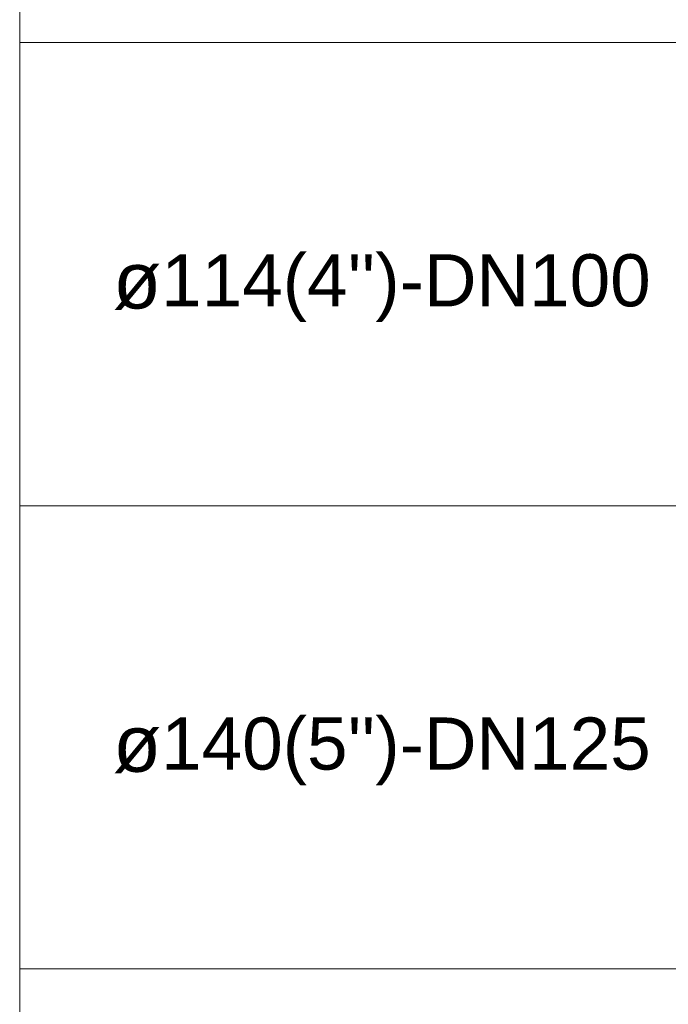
# Model space of a CAD drawing. Header units: millimetres. Extents: x 2339 to 23224, y 1509 to 18979.
# Tile 13 of 124: x 2339 to 3738, y 6133 to 8258. Entities that reach past the tile are written whole.
import ezdxf

# ---------------------------------------------------------------- set-up
doc = ezdxf.new("R2010")
doc.units = ezdxf.units.MM
doc.layers.get('0').update_dxf_attribs({"lineweight": 0})
doc.styles.add('Notes', font='arial.ttf', dxfattribs={"height": 3})

msp = doc.modelspace()

# ---------------------------------------------------------------- linework, layer by layer
for p, q in [((2339.1, 1508.9), (2339.1, 16868.4)), ((2339.1, 8208.9), (19193.1, 8208.9)), ((2339.1, 7208.9), (19193.1, 7208.9)), ((2339.1, 6208.9), (19193.1, 6208.9))]:
    msp.add_line(p, q)

# ---------------------------------------------------------------- texts
at = {"char_height": 112.5, "width": 2693.132, "attachment_point": 1, "style": 'Notes'}
for s, insert in [("\\pxql;{\\H1.08333x;ø\\A1;\\H0.92308x;114(4'')-DN100}", (2540.1, 7756.5)), ("\\pxql;{\\H1.08333x;ø\\A1;\\H0.92308x;140(5'')-DN125}", (2540.1, 6756.5))]:
    msp.add_mtext(s, dxfattribs=dict(at, insert=insert))

doc.saveas('drawing.dxf')
